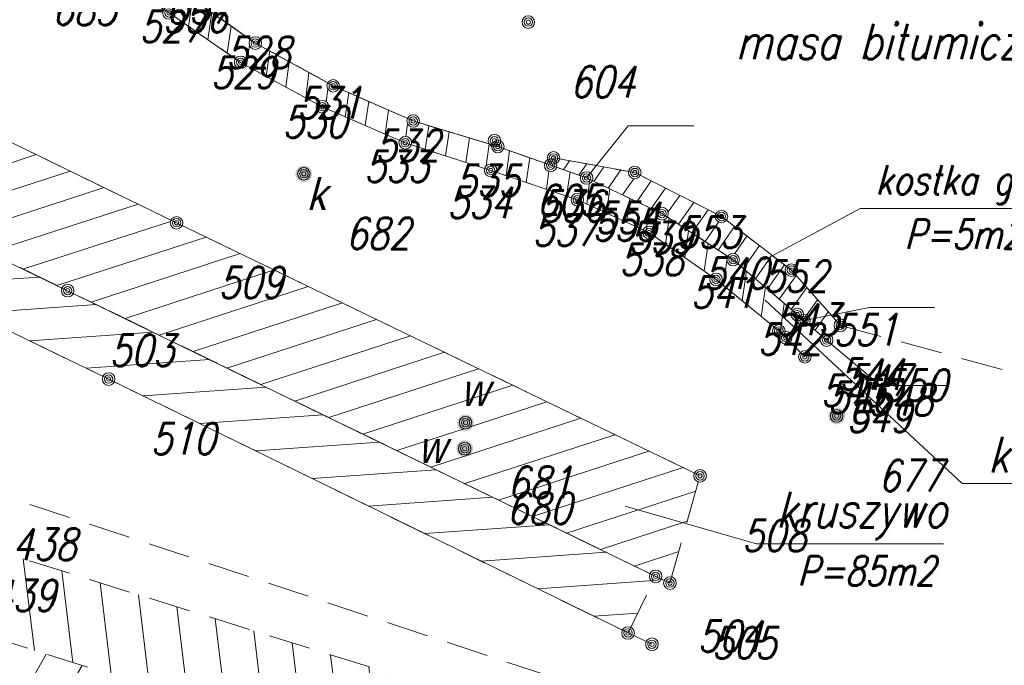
# Model space of a CAD drawing. Extents: x 7487291 to 7488682, y 5785010 to 5785505.
# Tile 12 of 256: x 7488607 to 7488631, y 5785364 to 5785380. Entities that reach past the tile are written whole.
import ezdxf
from ezdxf.enums import TextEntityAlignment as Align

# ---------------------------------------------------------------- set-up
doc = ezdxf.new("R2010")
doc.units = 0
doc.header["$MEASUREMENT"] = 0
doc.linetypes.add('mz1.0_0.5', pattern=[1.5, 1, -0.5])
doc.layers.get('0').update_dxf_attribs({"color": 2, "linetype": 'CONTINUOUS', "lineweight": 5})
for name, color, linetype, lineweight in [('elementy', 250, 'CONTINUOUS', 5), ('Kostka krawędz', 250, 'mz1.0_0.5', 9), ('KRAWĘZNIKI GRANITOWE', 6, 'CONTINUOUS', 18), ('Numer operatu archiwalnego', 40, 'CONTINUOUS', 18), ('OPORNIKI', 5, 'CONTINUOUS', 13), ('pomiar', 5, 'CONTINUOUS', 5)]:
    doc.layers.add(name, color=color, linetype=linetype, lineweight=lineweight)
doc.styles.add('dzialki', font='romans.shx', dxfattribs={"width": 0.8, "oblique": 15, "height": 1})
doc.styles.add('G7Text', font='romans.shx', dxfattribs={"width": 0.8, "oblique": 14.323945})
doc.styles.get("Standard").update_dxf_attribs({"font": 'txt', "width": 0.75})

# ---------------------------------------------------------------- blocks, each defined once
blk = doc.blocks.new('G7PktWys')
at = {"linetype": 'Continuous', "lineweight": 0, "ltscale": 33}
h = blk.add_hatch(dxfattribs=at)
h.set_pattern_fill('DOTS', color=255, scale=100, angle=90, style=0)
h.set_pattern_definition([(90, (2, 2), (-158.75, 79.38), [0, -158.75])])
h.paths.add_polyline_path([(-0.252, 3.011), (3.748, 3.011), (3.748, -2.075), (-0.252, -2.075)])
at = {"color": 0, "linetype": 'Continuous', "lineweight": -2}
for radius in [0.15, 0.1, 0.05]:
    blk.add_circle((0, 0), radius, dxfattribs=at)
at = {"color": 0, "linetype": 'Continuous', "lineweight": -2, "style": 'G7Text', "oblique": 14.3239, "width": 0.8, "flags": 1}
blk.add_attdef('H', (1, 1), '', height=1.8, dxfattribs=at)
at = {"color": 0, "linetype": 'Continuous', "lineweight": -2, "style": 'G7Text', "oblique": 14.3239, "width": 0.8}
blk.add_attdef('ID', (1, -1.8), '', height=0.75, dxfattribs=at)
blk = doc.blocks.new('US25')
at = {"linetype": 'Continuous', "lineweight": 0}
h = blk.add_hatch(color=0, dxfattribs=at)
edge = h.paths.add_edge_path()
edge.add_arc((0, 0), 0.2, 0, 360)

msp = doc.modelspace()

# ---------------------------------------------------------------- hatches: boundary and pattern name
at = {"layer": 'Kostka krawędz'}
h = msp.add_hatch(dxfattribs=at)
h.set_pattern_fill('ANSI31', color=3, scale=4, angle=37)
h.set_pattern_definition([(82, (0, 0), (-0.49513403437, 0.06958655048), [])])
h.paths.add_polyline_path([(7488610.794, 5785380.141, -0.748421), (7488611.07, 5785380.06, -0.152164), (7488611.043, 5785379.975), (7488612.507, 5785378.965, -0.735864), (7488612.78, 5785378.88, -0.125124), (7488612.762, 5785378.808), (7488614.448, 5785377.892, -0.777582), (7488614.73, 5785377.82, -0.102799), (7488614.718, 5785377.76), (7488616.422, 5785377.02, -0.813567), (7488616.71, 5785376.96, -0.078385), (7488616.703, 5785376.914), (7488618.457, 5785376.346, -0.854625), (7488618.75, 5785376.3, -0.081704), (7488618.742, 5785376.252), (7488620.67, 5785375.6), (7488622.38, 5785374.82), (7488623.98, 5785373.7), (7488625.48, 5785372.47), (7488625.644, 5785372.306), (7488626.082, 5785372.719), (7488625.92, 5785372.86), (7488624.39, 5785374.17), (7488622.69, 5785375.27), (7488620.89, 5785376.12), (7488620.174, 5785376.373, -0.842955), (7488619.882, 5785376.423, -0.085214), (7488619.891, 5785376.474), (7488618.911, 5785376.82, -0.842955), (7488618.62, 5785376.87, -0.012077), (7488618.62, 5785376.877, -0.137821), (7488618.561, 5785376.933), (7488616.894, 5785377.437, -0.863152), (7488616.6, 5785377.48, -0.103955), (7488616.613, 5785377.54), (7488614.977, 5785378.26, -0.811668), (7488614.69, 5785378.32, -0.126063), (7488614.708, 5785378.392), (7488613.112, 5785379.268, -0.7761), (7488612.83, 5785379.34, -0.154887), (7488612.857, 5785379.427), (7488611.403, 5785380.453, -0.731771), (7488611.13, 5785380.54, -0.128836), (7488611.149, 5785380.614), (7488609.901, 5785381.316, -0.771736), (7488609.62, 5785381.39, -0.128836), (7488609.639, 5785381.463), (7488607.821, 5785382.486, -0.771736), (7488607.54, 5785382.56, -0.088602), (7488607.549, 5785382.612), (7488605.82, 5785383.25), (7488603.84, 5785383.73), (7488601.83, 5785384.05), (7488600.18, 5785384.32), (7488598.72, 5785384.18), (7488598.86, 5785383.56), (7488601.72, 5785383.51), (7488603.7, 5785383.18), (7488605.465, 5785382.718, -0.879529), (7488605.76, 5785382.68, -0.079392), (7488605.753, 5785382.633), (7488607.327, 5785382.117, -0.852895), (7488607.62, 5785382.07, -0.121053), (7488607.603, 5785382), (7488609.077, 5785381.23, -0.784036), (7488609.36, 5785381.16, -0.143889), (7488609.336, 5785381.079)])
at = {"layer": 'Kostka krawędz', "linetype": 'Continuous'}
h = msp.add_hatch(dxfattribs=at)
h.set_pattern_fill('ANSI31', color=4, scale=5, angle=153)
h.set_pattern_definition([(198, (0, 0), (0.193135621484, -0.594410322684), [])])
h.paths.add_polyline_path([(7488601.575, 5785379.674, -0.796171), (7488601.29, 5785379.74, -0.145788), (7488601.314, 5785379.822), (7488600.526, 5785380.338, -0.745523), (7488600.25, 5785380.42, -0.198912), (7488600.294, 5785380.526), (7488599.866, 5785380.954, -0.668179), (7488599.61, 5785381.06, -0.273664), (7488599.688, 5785381.191), (7488599.442, 5785381.639, -0.570273), (7488599.22, 5785381.77, -0.332365), (7488599.327, 5785381.914), (7488599.24, 5785382.21), (7488598.86, 5785383.56), (7488598.72, 5785384.18), (7488595.7, 5785383.38), (7488596.401, 5785380.795, -0.494048), (7488596.59, 5785380.65, -0.280464), (7488596.509, 5785380.517), (7488596.831, 5785379.893, -0.561933), (7488597.05, 5785379.76, -0.267288), (7488596.975, 5785379.63), (7488597.185, 5785379.27, -0.578173), (7488597.41, 5785379.14, -0.186376), (7488597.371, 5785379.039), (7488597.799, 5785378.651, -0.685806), (7488598.06, 5785378.55, -0.113063), (7488598.045, 5785378.485), (7488608.365, 5785373.495, -0.796843), (7488608.65, 5785373.43, -0.113531), (7488608.635, 5785373.364), (7488622.54, 5785366.61), (7488622.88, 5785366.45), (7488623.6, 5785369.01), (7488611.235, 5785374.985, -0.796934), (7488610.95, 5785375.05, -0.11348), (7488610.965, 5785375.116)])
h.paths.add_polyline_path([(7488618.15, 5785370.28, -1), (7488617.85, 5785370.28, -1)], flags=16)
h.paths.add_polyline_path([(7488618.1, 5785370.28, -1), (7488617.9, 5785370.28, -1)], flags=0)
h.paths.add_polyline_path([(7488618.05, 5785370.28, -1), (7488617.95, 5785370.28, -1)], flags=0)
h.paths.add_polyline_path([(7488594.417, 5785380.456), (7488596.307, 5785380.36), (7488596.594, 5785381.485), (7488594.705, 5785381.581)], flags=9)
h.paths.add_polyline_path([(7488606.331, 5785373.256), (7488608.249, 5785373.16), (7488608.536, 5785374.285), (7488606.619, 5785374.381)], flags=25)
h.paths.add_polyline_path([(7488621.306, 5785368.667), (7488623.224, 5785368.571), (7488623.511, 5785369.696), (7488621.593, 5785369.792)], flags=24)
h.paths.add_polyline_path([(7488609.026, 5785375.002), (7488610.915, 5785374.906), (7488611.203, 5785376.031), (7488609.313, 5785376.127)], flags=24)
h.paths.add_polyline_path([(7488599.775, 5785378.525), (7488601.521, 5785378.43), (7488601.808, 5785379.555), (7488600.062, 5785379.65)], flags=24)
h.paths.add_polyline_path([(7488598.255, 5785379.309), (7488600.173, 5785379.214), (7488600.46, 5785380.339), (7488598.543, 5785380.434)], flags=24)
h.paths.add_polyline_path([(7488597.532, 5785380.245), (7488599.45, 5785380.149), (7488599.737, 5785381.274), (7488597.819, 5785381.37)], flags=24)
h.paths.add_polyline_path([(7488597.256, 5785381.103), (7488599.203, 5785381.008), (7488599.49, 5785382.133), (7488597.544, 5785382.228)], flags=24)
h.paths.add_polyline_path([(7488616.016, 5785370.026), (7488617.734, 5785369.93), (7488618.021, 5785371.055), (7488616.303, 5785371.151)], flags=24)
at = {"layer": 'Kostka krawędz', "linetype": 'Continuous', "lineweight": 9}
h = msp.add_hatch(dxfattribs=at)
h.set_pattern_fill('ANSI31', color=3, scale=6, angle=139)
h.set_pattern_definition([(184, (0, 0), (0.05231735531, -0.748173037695), [])])
h.paths.add_polyline_path([(7488598.045, 5785378.485, -0.796843), (7488597.76, 5785378.55, -0.186376), (7488597.799, 5785378.651), (7488597.371, 5785379.039, -0.685806), (7488597.11, 5785379.14, -0.267288), (7488597.185, 5785379.27), (7488596.975, 5785379.63, -0.578173), (7488596.75, 5785379.76, -0.280464), (7488596.831, 5785379.893), (7488596.509, 5785380.517, -0.561933), (7488596.29, 5785380.65, -0.338645), (7488596.401, 5785380.795), (7488595.739, 5785383.235, -0.41336), (7488595.555, 5785383.34), (7488593.81, 5785382.862, -0.719885), (7488593.535, 5785382.786), (7488592.125, 5785382.4, -0.067004), (7488592.13, 5785382.36, -0.345957), (7488592.015, 5785382.214), (7488592.655, 5785379.586, -0.485931), (7488592.84, 5785379.44, -0.113093), (7488592.825, 5785379.375), (7488609.345, 5785371.385, -0.796795), (7488609.63, 5785371.32, -0.114135), (7488609.615, 5785371.254), (7488621.88, 5785365.26), (7488622.54, 5785366.61), (7488608.635, 5785373.364, -0.796089), (7488608.35, 5785373.43, -0.113063), (7488608.365, 5785373.495)])
h.paths.add_polyline_path([(7488592.374, 5785378.434), (7488594.292, 5785378.338), (7488594.579, 5785379.463), (7488592.661, 5785379.559)], flags=25)
h.paths.add_polyline_path([(7488594.61, 5785382.184), (7488596.528, 5785382.088), (7488596.815, 5785383.213), (7488594.897, 5785383.309)], flags=24)
h.paths.add_polyline_path([(7488594.417, 5785380.456), (7488596.307, 5785380.36), (7488596.594, 5785381.485), (7488594.705, 5785381.581)], flags=24)
h.paths.add_polyline_path([(7488594.737, 5785379.379), (7488596.655, 5785379.283), (7488596.942, 5785380.408), (7488595.024, 5785380.504)], flags=24)
h.paths.add_polyline_path([(7488595.168, 5785378.368), (7488596.914, 5785378.272), (7488597.202, 5785379.397), (7488595.455, 5785379.493)], flags=24)
h.paths.add_polyline_path([(7488595.807, 5785377.476), (7488597.725, 5785377.381), (7488598.012, 5785378.506), (7488596.094, 5785378.601)], flags=25)
h.paths.add_polyline_path([(7488606.331, 5785373.256), (7488608.249, 5785373.16), (7488608.536, 5785374.285), (7488606.619, 5785374.381)], flags=24)
h.paths.add_polyline_path([(7488607.224, 5785370.655), (7488609.141, 5785370.559), (7488609.429, 5785371.684), (7488607.511, 5785371.78)], flags=25)
at = {"layer": 'Kostka krawędz', "linetype": 'Continuous'}
h = msp.add_hatch(dxfattribs=at)
h.set_pattern_fill('ANSI31', color=6, scale=3, angle=10)
h.set_pattern_definition([(55, (0, 0), (-0.307182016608, 0.215091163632), [])])
h.paths.add_polyline_path([(7488622.174, 5785376.182, -0.789071), (7488621.89, 5785376.25, -0.044653), (7488621.892, 5785376.277), (7488620.248, 5785376.573, -0.221153), (7488620.175, 5785376.47, -0.078897), (7488620.182, 5785376.423, -0.085214), (7488620.174, 5785376.373), (7488620.749, 5785376.17, -0.842955), (7488621.04, 5785376.12, -0.110744), (7488621.026, 5785376.056), (7488622.554, 5785375.334, -0.800594), (7488622.84, 5785375.27, -0.144571), (7488622.816, 5785375.189), (7488624.264, 5785374.251, -0.74738), (7488624.54, 5785374.17, -0.178895), (7488624.504, 5785374.072), (7488625.92, 5785372.86), (7488626.62, 5785372.25), (7488626.95, 5785372.6), (7488625.78, 5785373.92), (7488624.229, 5785375.109, -0.716795), (7488623.96, 5785375.2, -0.117899), (7488623.976, 5785375.268)])
h.paths.add_polyline_path([(7488621.767, 5785375.279), (7488623.685, 5785375.183), (7488623.972, 5785376.308), (7488622.054, 5785376.404)], flags=25)
h.paths.add_polyline_path([(7488623.884, 5785374.244), (7488625.802, 5785374.149), (7488626.089, 5785375.274), (7488624.171, 5785375.369)], flags=25)
h = msp.add_hatch(dxfattribs=at)
h.set_pattern_fill('ANSI31', color=215, scale=7, angle=52)
h.set_pattern_definition([(97, (0, 0), (-0.86847788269, -0.10663567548), [])])
h.paths.add_polyline_path([(7488591.233, 5785372.026, -0.608352), (7488590.971, 5785371.978), (7488590.249, 5785371.422, -0.165667), (7488590.28, 5785371.33, -1), (7488589.98, 5785371.33, -0.070862), (7488589.986, 5785371.372), (7488588.864, 5785371.698, -0.420446), (7488588.675, 5785371.597), (7488587.685, 5785368.443, -0.327672), (7488587.79, 5785368.3, -0.091247), (7488587.78, 5785368.247), (7488588.55, 5785367.953, -0.832766), (7488588.84, 5785367.9, -0.502096), (7488588.647, 5785367.756), (7488586.733, 5785361.354, -0.331473), (7488586.84, 5785361.21, -0.040369), (7488586.838, 5785361.186), (7488603.372, 5785358.494, -0.922395), (7488603.67, 5785358.47, -0.040999), (7488603.668, 5785358.446), (7488617.702, 5785356.124, -0.453936), (7488617.894, 5785356.243), (7488619.956, 5785362.967, -0.329504), (7488619.85, 5785363.11, -0.075736), (7488619.857, 5785363.155), (7488605.813, 5785367.535, -0.859192), (7488605.52, 5785367.58, -0.074824), (7488605.527, 5785367.624)])
h.paths.add_polyline_path([(7488603.957, 5785366.025, -0.859203), (7488604.25, 5785365.98, -0.07644), (7488604.243, 5785365.935), (7488617.417, 5785361.785, -0.857976), (7488617.71, 5785361.74, -0.516678), (7488617.51, 5785361.598), (7488616.43, 5785358.512, -0.318671), (7488616.53, 5785358.37, -1), (7488616.23, 5785358.37, -0.042257), (7488616.232, 5785358.395), (7488602.808, 5785360.685, -0.918912), (7488602.51, 5785360.71, -0.041615), (7488602.512, 5785360.735), (7488589.468, 5785362.925, -0.920095), (7488589.17, 5785362.95, -0.506186), (7488589.365, 5785363.093), (7488591.455, 5785369.767, -0.327858), (7488591.35, 5785369.91, -1), (7488591.65, 5785369.91, -0.07573), (7488591.643, 5785369.865)], flags=16)
h.paths.add_polyline_path([(7488591.35, 5785369.91, -1), (7488591.65, 5785369.91, -1)], flags=0)
h.paths.add_polyline_path([(7488591.4, 5785369.91, -1), (7488591.6, 5785369.91, -1)], flags=0)
h.paths.add_polyline_path([(7488590.47, 5785371.04, -1), (7488590.77, 5785371.04, -1)], flags=16)
h.paths.add_polyline_path([(7488590.52, 5785371.04, -1), (7488590.72, 5785371.04, -1)], flags=0)
h.paths.add_polyline_path([(7488590.57, 5785371.04, -1), (7488590.67, 5785371.04, -1)], flags=0)
h.paths.add_polyline_path([(7488589.47, 5785362.95, -1), (7488589.17, 5785362.95, -1)], flags=0)
h.paths.add_polyline_path([(7488589.42, 5785362.95, -1), (7488589.22, 5785362.95, -1)], flags=0)
h.paths.add_polyline_path([(7488604.25, 5785365.98, -1), (7488603.95, 5785365.98, -1)], flags=0)
h.paths.add_polyline_path([(7488604.2, 5785365.98, -1), (7488604, 5785365.98, -1)], flags=0)
h.paths.add_polyline_path([(7488603.4, 5785363.44, -1), (7488603.1, 5785363.44, -1)], flags=0)
h.paths.add_polyline_path([(7488603.35, 5785363.44, -1), (7488603.15, 5785363.44, -1)], flags=0)
h.paths.add_polyline_path([(7488603.3, 5785363.44, -1), (7488603.2, 5785363.44, -1)], flags=0)
h.paths.add_polyline_path([(7488602.81, 5785360.71, -1), (7488602.51, 5785360.71, -1)], flags=0)
h.paths.add_polyline_path([(7488602.76, 5785360.71, -1), (7488602.56, 5785360.71, -1)], flags=0)
h.paths.add_polyline_path([(7488617.71, 5785361.74, -1), (7488617.41, 5785361.74, -1)], flags=0)
h.paths.add_polyline_path([(7488617.66, 5785361.74, -1), (7488617.46, 5785361.74, -1)], flags=0)
h.paths.add_polyline_path([(7488616.53, 5785358.37, -1), (7488616.23, 5785358.37, -1)], flags=0)
h.paths.add_polyline_path([(7488616.48, 5785358.37, -1), (7488616.28, 5785358.37, -1)], flags=0)
h.paths.add_polyline_path([(7488590.835, 5785368.563), (7488592.753, 5785368.467), (7488593.04, 5785369.592), (7488591.122, 5785369.688)], flags=24)
h.paths.add_polyline_path([(7488588.699, 5785361.718), (7488590.617, 5785361.622), (7488590.904, 5785362.747), (7488588.986, 5785362.843)], flags=24)
h.paths.add_polyline_path([(7488602.414, 5785360.819), (7488604.303, 5785360.723), (7488604.591, 5785361.848), (7488602.701, 5785361.944)], flags=8)
h.paths.add_polyline_path([(7488601.115, 5785362.998), (7488603.033, 5785362.903), (7488603.32, 5785364.028), (7488601.402, 5785364.123)], flags=8)
h.paths.add_polyline_path([(7488601.924, 5785365.083), (7488603.67, 5785364.987), (7488603.957, 5785366.112), (7488602.211, 5785366.208)], flags=8)
h.paths.add_polyline_path([(7488615.387, 5785361.275), (7488617.305, 5785361.179), (7488617.593, 5785362.304), (7488615.675, 5785362.4)], flags=8)
h.paths.add_polyline_path([(7488614.1, 5785358.224), (7488616.018, 5785358.128), (7488616.305, 5785359.253), (7488614.387, 5785359.349)], flags=24)
h.paths.add_polyline_path([(7488590.604, 5785370.33), (7488592.521, 5785370.235), (7488592.809, 5785371.36), (7488590.891, 5785371.455)], flags=24)
h.paths.add_polyline_path([(7488592.36, 5785364.452), (7488601.483, 5785364.452), (7488601.775, 5785365.541), (7488592.652, 5785365.541)], flags=8)
at = {"layer": 'Kostka krawędz', "linetype": 'Continuous', "lineweight": 9}
h = msp.add_hatch(dxfattribs=at)
h.set_pattern_fill('ANSI31', color=215, scale=7, angle=15)
h.set_pattern_definition([(60, (0, 0), (-0.75777222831, 0.4375), [])])
h.paths.add_polyline_path([(7488591.643, 5785369.865, -0.414564), (7488591.455, 5785369.767), (7488589.365, 5785363.093, -0.374583), (7488589.468, 5785362.925), (7488602.512, 5785360.735, -1.001283), (7488602.808, 5785360.685), (7488616.232, 5785358.395, -0.464284), (7488616.43, 5785358.512), (7488617.51, 5785361.598, -0.318671), (7488617.41, 5785361.74, -0.07644), (7488617.417, 5785361.785), (7488604.243, 5785365.935, -0.857976), (7488603.95, 5785365.98, -0.07573), (7488603.957, 5785366.025)])
h.paths.add_polyline_path([(7488603.4, 5785363.44, -1), (7488603.1, 5785363.44, -1)], flags=16)
h.paths.add_polyline_path([(7488603.35, 5785363.44, -1), (7488603.15, 5785363.44, -1)], flags=0)
h.paths.add_polyline_path([(7488603.3, 5785363.44, -1), (7488603.2, 5785363.44, -1)], flags=16)
h.paths.add_polyline_path([(7488590.835, 5785368.563), (7488592.753, 5785368.467), (7488593.04, 5785369.592), (7488591.122, 5785369.688)], flags=25)
h.paths.add_polyline_path([(7488602.414, 5785360.819), (7488604.303, 5785360.723), (7488604.591, 5785361.848), (7488602.701, 5785361.944)], flags=24)
h.paths.add_polyline_path([(7488601.115, 5785362.998), (7488603.033, 5785362.903), (7488603.32, 5785364.028), (7488601.402, 5785364.123)], flags=24)
h.paths.add_polyline_path([(7488601.924, 5785365.083), (7488603.67, 5785364.987), (7488603.957, 5785366.112), (7488602.211, 5785366.208)], flags=24)
h.paths.add_polyline_path([(7488615.387, 5785361.275), (7488617.305, 5785361.179), (7488617.593, 5785362.304), (7488615.675, 5785362.4)], flags=9)
h.paths.add_polyline_path([(7488614.1, 5785358.224), (7488616.018, 5785358.128), (7488616.305, 5785359.253), (7488614.387, 5785359.349)], flags=9)
h.paths.add_polyline_path([(7488592.36, 5785364.452), (7488601.483, 5785364.452), (7488601.775, 5785365.541), (7488592.652, 5785365.541)], flags=24)

# ---------------------------------------------------------------- linework, layer by layer
at = {"layer": 'elementy', "color": 84, "linetype": 'Continuous', "lineweight": 9}
for points in [[(7488634.373, 5785375.391), (7488627.419, 5785375.391), (7488625.128, 5785374.156)], [(7488638.795, 5785368.828), (7488629.86, 5785368.828), (7488625.151, 5785373.201)], [(7488629.411, 5785367.387), (7488624.943, 5785367.387), (7488621.812, 5785368.284)]]:
    msp.add_lwpolyline(points, dxfattribs=at)
at = {"layer": 'Kostka krawędz'}
for points, elevation in [([(7488591.98, 5785382.36), (7488595.7, 5785383.38), (7488598.72, 5785384.18), (7488599.79, 5785384.283), (7488599.77, 5785384.46), (7488601.5, 5785384.86), (7488603.48, 5785384.9), (7488605.34, 5785384.57), (7488607.07, 5785383.84), (7488608.51, 5785382.85), (7488609.88, 5785381.61), (7488609.77, 5785381.39), (7488611.28, 5785380.54), (7488612.98, 5785379.34), (7488614.84, 5785378.32), (7488616.75, 5785377.48), (7488618.77, 5785376.87), (7488620.032, 5785376.423), (7488620.1, 5785376.6), (7488622.04, 5785376.25), (7488624.11, 5785375.2), (7488625.78, 5785373.92), (7488626.95, 5785372.6), (7488633.964, 5785370.69)], 102.54), ([(7488625.644, 5785372.306), (7488626.082, 5785372.719), (7488625.92, 5785372.86), (7488624.39, 5785374.17), (7488622.69, 5785375.27), (7488620.89, 5785376.12), (7488618.77, 5785376.87), (7488616.75, 5785377.48), (7488614.84, 5785378.32), (7488612.98, 5785379.34), (7488611.28, 5785380.54), (7488607.69, 5785382.56), (7488605.82, 5785383.25)], 103.27), ([(7488605.61, 5785382.68), (7488607.47, 5785382.07), (7488609.21, 5785381.16), (7488610.92, 5785380.06), (7488612.63, 5785378.88), (7488614.58, 5785377.82), (7488616.56, 5785376.96), (7488618.6, 5785376.3), (7488620.67, 5785375.6), (7488622.38, 5785374.82), (7488623.98, 5785373.7), (7488625.48, 5785372.47), (7488625.644, 5785372.306)], 103.27), ([(7488620.032, 5785376.423), (7488620.1, 5785376.6), (7488622.04, 5785376.25), (7488624.11, 5785375.2), (7488625.78, 5785373.92), (7488626.95, 5785372.6), (7488626.62, 5785372.25), (7488626.082, 5785372.719), (7488625.92, 5785372.86), (7488624.39, 5785374.17), (7488622.69, 5785375.27), (7488620.89, 5785376.12), (7488620.032, 5785376.423)], 103.26), ([(7488588.72, 5785371.74), (7488591.3, 5785373.32), (7488606.17, 5785368.8), (7488621.28, 5785363.81), (7488618.83, 5785354.48), (7488603.13, 5785357.02), (7488585.28, 5785360.27), (7488587.64, 5785368.3), (7488588.72, 5785371.74)], 102.7), ([(7488591.09, 5785372.07), (7488590.13, 5785371.33), (7488588.72, 5785371.74), (7488587.64, 5785368.3), (7488588.69, 5785367.9), (7488586.69, 5785361.21), (7488603.52, 5785358.47), (7488617.85, 5785356.1), (7488620, 5785363.11), (7488605.67, 5785367.58), (7488591.09, 5785372.07)], 102.16), ([(7488591.5, 5785369.91), (7488589.32, 5785362.95), (7488602.66, 5785360.71), (7488616.38, 5785358.37), (7488617.56, 5785361.74), (7488604.1, 5785365.98), (7488591.5, 5785369.91)], 100.66)]:
    msp.add_lwpolyline(points, dxfattribs=dict(at, elevation=elevation))
at = {"layer": 'Kostka krawędz', "elevation": 103.54}
msp.add_lwpolyline([(7488622.88, 5785366.45), (7488623.6, 5785369.01), (7488611.1, 5785375.05), (7488601.44, 5785379.74), (7488600.4, 5785380.42), (7488599.76, 5785381.06), (7488599.37, 5785381.77), (7488599.24, 5785382.21), (7488598.86, 5785383.56), (7488598.72, 5785384.18), (7488595.7, 5785383.38), (7488596.44, 5785380.65), (7488596.9, 5785379.76), (7488597.26, 5785379.14), (7488597.91, 5785378.55), (7488608.5, 5785373.43), (7488622.54, 5785366.61), (7488622.88, 5785366.45)], close=True, dxfattribs=at)
at = {"layer": 'Kostka krawędz', "lineweight": 9, "elevation": 103.23}
msp.add_lwpolyline([(7488595.7, 5785383.38), (7488591.98, 5785382.36), (7488592.69, 5785379.44), (7488609.48, 5785371.32), (7488621.88, 5785365.26), (7488622.54, 5785366.61), (7488608.5, 5785373.43), (7488597.91, 5785378.55), (7488597.26, 5785379.14), (7488596.9, 5785379.76), (7488596.44, 5785380.65), (7488595.7, 5785383.38), (7488591.98, 5785382.36)], dxfattribs=at)
at = {"layer": 'KRAWĘZNIKI GRANITOWE'}
for points, elevation in [([(7488598.72, 5785384.18), (7488600.18, 5785384.32), (7488601.83, 5785384.05), (7488603.84, 5785383.73), (7488605.82, 5785383.25), (7488607.69, 5785382.56), (7488611.28, 5785380.54), (7488612.98, 5785379.34), (7488614.84, 5785378.32), (7488616.75, 5785377.48), (7488618.77, 5785376.87), (7488620.89, 5785376.12), (7488622.69, 5785375.27), (7488624.39, 5785374.17), (7488625.92, 5785372.86), (7488626.62, 5785372.25)], 103.26), ([(7488620.1, 5785376.6), (7488622.04, 5785376.25), (7488624.11, 5785375.2), (7488625.78, 5785373.92), (7488626.95, 5785372.6)], 103.31)]:
    msp.add_lwpolyline(points, dxfattribs=dict(at, elevation=elevation))
at = {"layer": 'OPORNIKI'}
for points, elevation in [([(7488623.6, 5785369.01), (7488611.1, 5785375.05), (7488601.44, 5785379.74), (7488601.44, 5785379.74), (7488600.4, 5785380.42), (7488599.76, 5785381.06), (7488599.37, 5785381.77), (7488599.24, 5785382.21), (7488598.86, 5785383.56), (7488598.72, 5785384.18)], 103.54), ([(7488622.88, 5785366.45), (7488622.54, 5785366.61), (7488608.5, 5785373.43), (7488597.91, 5785378.55), (7488597.26, 5785379.14), (7488596.9, 5785379.76), (7488596.44, 5785380.65), (7488595.7, 5785383.38)], 103.54), ([(7488598.86, 5785383.56), (7488601.72, 5785383.51), (7488603.7, 5785383.18), (7488605.61, 5785382.68), (7488607.47, 5785382.07), (7488609.21, 5785381.16), (7488610.92, 5785380.06), (7488612.63, 5785378.88), (7488614.58, 5785377.82), (7488616.56, 5785376.96), (7488618.6, 5785376.3), (7488620.67, 5785375.6), (7488622.38, 5785374.82), (7488623.98, 5785373.7), (7488625.48, 5785372.47), (7488626.1, 5785371.85)], 103.27), ([(7488590.14, 5785378.72), (7488592.69, 5785379.44), (7488592.69, 5785379.44), (7488592.69, 5785379.44), (7488592.69, 5785379.44), (7488592.69, 5785379.44), (7488609.48, 5785371.32), (7488621.88, 5785365.26), (7488622.45, 5785364.99)], 103.38)]:
    msp.add_lwpolyline(points, dxfattribs=dict(at, elevation=elevation))
at = {"layer": 'pomiar', "lineweight": 5, "elevation": 103.26}
for points in [[(7488623.447, 5785377.362), (7488621.886, 5785377.362), (7488620.89, 5785376.12)], [(7488629.197, 5785373.028), (7488627.635, 5785373.028), (7488626.082, 5785372.719)], [(7488629.466, 5785371.164), (7488627.905, 5785371.164), (7488626.62, 5785372.25)]]:
    msp.add_lwpolyline(points, dxfattribs=at)

# ---------------------------------------------------------------- block references
at = {"layer": 'elementy', "color": 15, "linetype": 'Continuous', "lineweight": 13, "rotation": 90}
msp.add_blockref('US25', (7488614.137, 5785376.219, 103.49), dxfattribs=at)
at = {"layer": 'elementy', "color": 1, "linetype": 'Continuous', "lineweight": 13, "rotation": 90}
msp.add_blockref('US25', (7488626.86, 5785370.44, 103.02), dxfattribs=at)
at = {"layer": 'elementy', "color": 5, "linetype": 'Continuous', "lineweight": 13, "rotation": 90}
for p in [(7488617.999, 5785370.273, 103.32), (7488617.98, 5785369.66, 103.14)]:
    msp.add_blockref('US25', p, dxfattribs=at)
at = {"layer": 'pomiar', "linetype": 'Continuous', "lineweight": 5}
for p, values in [((7488607.12, 5785381.57, 103.15), {'ID': '683'}), ((7488609.88, 5785381.61, 103.32), {'ID': '557'}), ((7488609.77, 5785381.39, 103.27), {'ID': '556'}), ((7488609.21, 5785381.16, 103.46), {'ID': '527'}), ((7488611.28, 5785380.54, 103.45), {'ID': '528'}), ((7488610.92, 5785380.06, 103.46), {'ID': '529'}), ((7488619.5, 5785379.84, 103.36), {'ID': '604'}), ((7488612.98, 5785379.34, 103.46), {'ID': '531'}), ((7488612.63, 5785378.88, 103.46), {'ID': '530'}), ((7488614.84, 5785378.32, 103.47), {'ID': '532'}), ((7488614.58, 5785377.82, 103.47), {'ID': '533'}), ((7488616.75, 5785377.48, 103.44), {'ID': '535'}), ((7488616.56, 5785376.96, 103.46), {'ID': '534'}), ((7488618.77, 5785376.87, 103.43), {'ID': '536'}), ((7488618.69, 5785377.01, 103.28), {'ID': '605'}), ((7488620.1, 5785376.6, 103.31), {'ID': '554'}), ((7488620.032, 5785376.423, 103.26), {'ID': '555'}), ((7488614.14, 5785376.22, 103.49), {'ID': '682'}), ((7488618.6, 5785376.3, 103.46), {'ID': '537'}), ((7488620.89, 5785376.12, 103.44), {'ID': '539'}), ((7488622.04, 5785376.25, 103.32), {'ID': '553'}), ((7488620.67, 5785375.6, 103.45), {'ID': '538'}), ((7488622.69, 5785375.27, 103.42), {'ID': '540'}), ((7488624.11, 5785375.2, 103.31), {'ID': '552'}), ((7488611.1, 5785375.05, 103.54), {'ID': '509'}), ((7488622.38, 5785374.82, 103.42), {'ID': '541'}), ((7488624.39, 5785374.17, 103.4), {'ID': '543'}), ((7488625.78, 5785373.92, 103.29), {'ID': '551'}), ((7488623.98, 5785373.7, 103.42), {'ID': '542'}), ((7488608.5, 5785373.43, 103.57), {'ID': '503'}), ((7488625.92, 5785372.86, 103.39), {'ID': '544'}), ((7488626.082, 5785372.719, 103.26), {'ID': '547'}), ((7488626.95, 5785372.6, 103.28), {'ID': '550'}), ((7488625.48, 5785372.47, 103.4), {'ID': '545'}), ((7488625.644, 5785372.306, 103.27), {'ID': '546'}), ((7488626.62, 5785372.25, 103.38), {'ID': '548'}), ((7488626.1, 5785371.85, 103.38), {'ID': '549'}), ((7488609.48, 5785371.32, 103.62), {'ID': '510'}), ((7488618, 5785370.28, 103.32), {'ID': '681'}), ((7488626.86, 5785370.44, 103), {'ID': '677'}), ((7488617.98, 5785369.66, 103.38), {'ID': '680'}), ((7488606.17, 5785368.8, 102.68), {'ID': '438'}), ((7488623.6, 5785369.01, 103.49), {'ID': '508'}), ((7488605.67, 5785367.58, 101.98), {'ID': '439'}), ((7488622.54, 5785366.61, 103.54), {'ID': '504'}), ((7488622.88, 5785366.45, 103.54), {'ID': '505'}), ((7488604.1, 5785365.98, 100.69), {'ID': '431'}), ((7488621.88, 5785365.26, 103.54), {'ID': '507'}), ((7488622.45, 5785364.99, 103.53), {'ID': '506'}), ((7488621.28, 5785363.81, 102.75), {'ID': '436'}), ((7488620, 5785363.11, 102.02), {'ID': '437'}), ((7488626.88, 5785362.82, 103.13), {'ID': '678'}), ((7488617.56, 5785361.74, 100.66), {'ID': '432'})]:
    msp.add_blockref('G7PktWys', p, dxfattribs=at).add_auto_attribs(values)

# ---------------------------------------------------------------- texts
at = {"layer": 'elementy', "color": 15, "lineweight": 13, "oblique": 15, "width": 0.9}
msp.add_text('k', height=0.75, dxfattribs=at).set_placement((7488614.662, 5785375.352, 103.49), align=Align.RIGHT)
at = {"layer": 'elementy', "color": 5, "lineweight": 13, "oblique": 15, "width": 0.9}
for p in [(7488618.537, 5785370.681, 103.32), (7488617.516, 5785369.316, 103.32)]:
    msp.add_text('w', height=0.75, dxfattribs=at).set_placement(p, align=Align.RIGHT)
at = {"layer": 'elementy', "color": 1, "lineweight": 13, "oblique": 15, "width": 0.9}
msp.add_text('e', height=0.75, dxfattribs=at).set_placement((7488627.662, 5785370.237, 103.13), align=Align.RIGHT)
at = {"layer": 'Numer operatu archiwalnego', "color": 7, "lineweight": 9, "insert": (7488628.385, 5785379.803), "char_height": 0.85, "width": 19.87099, "attachment_point": 2, "style": 'dzialki'}
msp.add_mtext('masa bitumiczna', dxfattribs=at)
at = {"layer": 'Numer operatu archiwalnego', "color": 84, "lineweight": 9, "attachment_point": 2, "style": 'dzialki'}
for s, insert, char_height, width in [('kostka granitowa', (7488630.994, 5785376.428), 0.7, 19.87099), ('P=5m2', (7488629.885, 5785375.13), 0.7, 9.63723), ('kostka betonowa', (7488634.323, 5785369.939), 0.85, 19.87099), ('kruszywo', (7488627.455, 5785368.631), 0.85, 19.87099), ('P=85m2', (7488627.571, 5785367.089), 0.7, 9.63723)]:
    msp.add_mtext(s, dxfattribs=dict(at, insert=insert, char_height=char_height, width=width))

doc.saveas('drawing.dxf')
